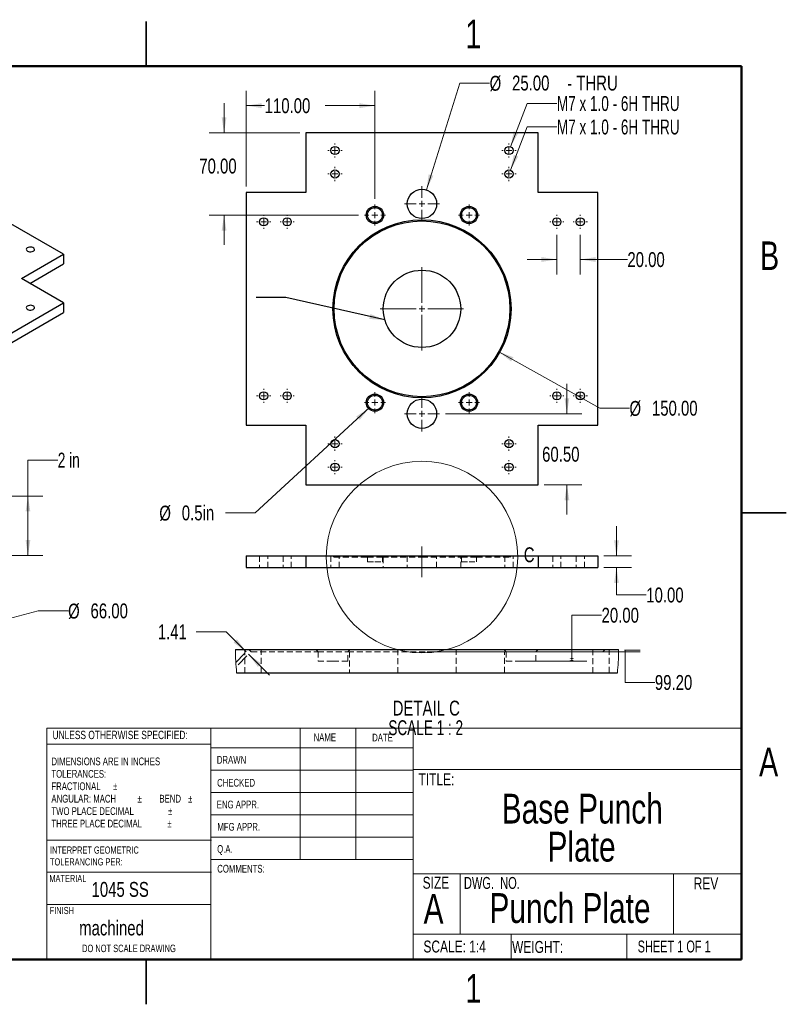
# Model space of a CAD drawing. Header units: millimetres. Extents: x 0 to 276, y 0 to 213.
# Tile 2 of 2: x 113 to 276, y 3 to 213. Entities that reach past the tile are written whole.
import ezdxf

# ---------------------------------------------------------------- set-up
doc = ezdxf.new("R2010")
doc.units = ezdxf.units.MM
doc.linetypes.add('HIDDEN', pattern=[1.905, 1.27, -0.635])
doc.styles.add('SLDTEXTSTYLE0', font='TXT', dxfattribs={"width": 0.75})
doc.styles.add('SLDTEXTSTYLE1', font='TXT', dxfattribs={"width": 0.6875})
doc.styles.add('SLDTEXTSTYLE2', font='TXT', dxfattribs={"width": 0.694444})
doc.styles.add('SLDTEXTSTYLE3', font='TXT', dxfattribs={"width": 0.680556})
doc.styles.add('SLDTEXTSTYLE5', font='TXT', dxfattribs={"width": 0.681818})
doc.dimstyles.new('SLDDIMSTYLE0', dxfattribs={"dimtxt": 3.175, "dimasz": 3.302, "dimexe": 0, "dimexo": 0.0625, "dimgap": 0.79375, "dimtad": 0, "dimtih": 1, "dimtoh": 1, "dimlfac": 4, "dimrnd": 1e-09, "dimzin": 12, "dimdsep": 46, "dimtxsty": 'SLDTEXTSTYLE0', "dimsah": 1, "dimcen": 0, "dimadec": 0, "dimazin": 3, "dimtfac": 1, "dimtofl": 0, "dimtmove": 0, "dimatfit": 3, "dimfxl": 0, "dimfrac": 2, "dimtolj": 1, "dimtzin": 12, "dimarcsym": 0})
doc.dimstyles.new('SLDDIMSTYLE1', dxfattribs={"dimtxt": 3.175, "dimasz": 3.302, "dimexe": 0, "dimexo": 0.0625, "dimgap": 0.79375, "dimtad": 0, "dimtih": 1, "dimtoh": 1, "dimlfac": 4, "dimrnd": 1e-09, "dimzin": 4, "dimdsep": 46, "dimtxsty": 'SLDTEXTSTYLE0', "dimsah": 1, "dimcen": 0.09, "dimadec": 0, "dimazin": 1, "dimtfac": 1, "dimtmove": 0, "dimatfit": 0, "dimfxl": 0, "dimfrac": 2, "dimtolj": 1, "dimtzin": 12, "dimarcsym": 0})
doc.dimstyles.new('SLDDIMSTYLE10', dxfattribs={"dimtxt": 3.175, "dimasz": 3.302, "dimexe": 0, "dimexo": 0.0625, "dimgap": 0.79375, "dimtad": 0, "dimtih": 1, "dimtoh": 1, "dimlfac": 2, "dimrnd": 1e-09, "dimzin": 12, "dimdsep": 46, "dimtxsty": 'SLDTEXTSTYLE0', "dimsah": 1, "dimcen": 0.09, "dimadec": 0, "dimazin": 3, "dimtfac": 1, "dimtmove": 0, "dimatfit": 0, "dimfxl": 0, "dimfrac": 2, "dimtolj": 1, "dimtzin": 12, "dimarcsym": 0})
doc.dimstyles.new('SLDDIMSTYLE11', dxfattribs={"dimtxt": 3.175, "dimasz": 3.302, "dimexe": 0, "dimexo": 0.0625, "dimgap": 0.79375, "dimtad": 0, "dimtih": 1, "dimtoh": 1, "dimlfac": 2, "dimrnd": 1e-09, "dimzin": 4, "dimdsep": 46, "dimtxsty": 'SLDTEXTSTYLE0', "dimsah": 1, "dimcen": 0.09, "dimadec": 0, "dimazin": 1, "dimtfac": 1, "dimtofl": 0, "dimtmove": 0, "dimatfit": 3, "dimfxl": 0, "dimfrac": 2, "dimtolj": 1, "dimtzin": 12, "dimarcsym": 0})
doc.dimstyles.new('SLDDIMSTYLE12', dxfattribs={"dimtxt": 3.175, "dimasz": 3.302, "dimexe": 0, "dimexo": 0.0625, "dimgap": 0.79375, "dimtad": 0, "dimtih": 1, "dimtoh": 1, "dimlfac": 2, "dimrnd": 1e-09, "dimzin": 12, "dimdsep": 46, "dimtxsty": 'SLDTEXTSTYLE0', "dimsah": 1, "dimcen": 0.09, "dimadec": 0, "dimazin": 3, "dimtfac": 1, "dimtofl": 0, "dimtmove": 0, "dimatfit": 3, "dimfxl": 0, "dimfrac": 2, "dimtolj": 1, "dimtzin": 12, "dimarcsym": 0})
doc.dimstyles.new('SLDDIMSTYLE2', dxfattribs={"dimtxt": 3.175, "dimasz": 3.302, "dimexe": 0, "dimexo": 0.0625, "dimgap": 0.79375, "dimtad": 0, "dimtih": 1, "dimtoh": 1, "dimlfac": 4, "dimrnd": 1e-09, "dimzin": 4, "dimdsep": 46, "dimtxsty": 'SLDTEXTSTYLE0', "dimsah": 1, "dimcen": 0, "dimadec": 0, "dimazin": 1, "dimtfac": 1, "dimtofl": 0, "dimtmove": 0, "dimatfit": 3, "dimfxl": 0, "dimfrac": 2, "dimtolj": 1, "dimtzin": 12, "dimarcsym": 0})
doc.dimstyles.new('SLDDIMSTYLE3', dxfattribs={"dimtxt": 3.175, "dimasz": 3.302, "dimexe": 0, "dimexo": 0.0625, "dimgap": 0.79375, "dimtad": 0, "dimtih": 1, "dimtoh": 1, "dimlfac": 4, "dimrnd": 1e-09, "dimzin": 12, "dimdsep": 46, "dimtxsty": 'SLDTEXTSTYLE0', "dimsah": 1, "dimcen": 0, "dimadec": 0, "dimazin": 3, "dimtfac": 1, "dimtofl": 0, "dimtmove": 0, "dimatfit": 3, "dimfxl": 0, "dimfrac": 2, "dimtolj": 1, "dimtzin": 12, "dimarcsym": 0})
doc.dimstyles.new('SLDDIMSTYLE4', dxfattribs={"dimtxt": 3.175, "dimasz": 3.302, "dimexe": 0, "dimexo": 0.0625, "dimgap": 0.79375, "dimtad": 0, "dimtih": 1, "dimtoh": 1, "dimlfac": 4, "dimrnd": 1e-09, "dimzin": 4, "dimdsep": 46, "dimtxsty": 'SLDTEXTSTYLE0', "dimsah": 1, "dimcen": 0, "dimadec": 0, "dimazin": 1, "dimtfac": 1, "dimtofl": 0, "dimtmove": 0, "dimatfit": 3, "dimfxl": 0, "dimfrac": 2, "dimtolj": 1, "dimtzin": 12, "dimarcsym": 0})
doc.dimstyles.new('SLDDIMSTYLE5', dxfattribs={"dimtxt": 3.175, "dimasz": 3.302, "dimexe": 0, "dimexo": 0.0625, "dimgap": 0.79375, "dimtad": 0, "dimtih": 1, "dimtoh": 1, "dimlfac": 4, "dimrnd": 1e-09, "dimzin": 12, "dimdsep": 46, "dimtxsty": 'SLDTEXTSTYLE0', "dimsah": 1, "dimcen": 0.09, "dimadec": 0, "dimazin": 3, "dimtfac": 1, "dimtmove": 0, "dimatfit": 0, "dimfxl": 0, "dimfrac": 2, "dimtolj": 1, "dimtzin": 12, "dimarcsym": 0})
doc.dimstyles.new('SLDDIMSTYLE7', dxfattribs={"dimtxt": 0.18, "dimasz": 3.302, "dimexe": 0, "dimexo": 0.0625, "dimgap": 0, "dimtad": 0, "dimtih": 1, "dimtoh": 1, "dimdec": 0, "dimrnd": 1e-09, "dimzin": 0, "dimdsep": 46, "dimtxsty": 'Standard', "dimsah": 1, "dimcen": 0.09, "dimadec": 0, "dimazin": 0, "dimtfac": 3.302, "dimtdec": 0, "dimtofl": 0, "dimtmove": 0, "dimatfit": 3, "dimfxl": 0, "dimfrac": 2, "dimtolj": 1, "dimtzin": 0, "dimarcsym": 0})
doc.dimstyles.new('SLDDIMSTYLE8', dxfattribs={"dimtxt": 3.175, "dimasz": 3.302, "dimexe": 0, "dimexo": 0.0625, "dimgap": 0.79375, "dimtad": 0, "dimtih": 1, "dimtoh": 1, "dimlfac": 4, "dimrnd": 1e-09, "dimzin": 12, "dimdsep": 46, "dimtxsty": 'SLDTEXTSTYLE0', "dimsah": 1, "dimcen": 0.09, "dimadec": 0, "dimazin": 3, "dimtfac": 1, "dimtofl": 0, "dimtmove": 0, "dimatfit": 3, "dimfxl": 0, "dimfrac": 2, "dimtolj": 1, "dimtzin": 12, "dimarcsym": 0})

# ---------------------------------------------------------------- blocks, each defined once
blk = doc.blocks.new('_D')
at = {"color": 7, "linetype": 'Continuous', "lineweight": 0}
for p, q in [((217.4, 186.03), (220.95, 195.24)), ((220.95, 195.24), (227.3, 195.24))]:
    blk.add_line(p, q, dxfattribs=at)
at = {"color": 7, "linetype": 'Continuous', "lineweight": 18}
blk.add_solid([(217.4, 186.03), (219.06, 188.93), (218.11, 189.29)], dxfattribs=at)
at = {"color": 7, "linetype": 'Continuous', "lineweight": 18, "insert": (227.3, 196.82), "char_height": 3.175, "attachment_point": 1, "style": 'SLDTEXTSTYLE3'}
blk.add_mtext('M7 x 1.0 - 6H THRU', dxfattribs=at)
blk = doc.blocks.new('_D_1')
at = {"color": 7, "linetype": 'Continuous', "lineweight": 0}
for p, q in [((227.29, 167.23), (227.29, 158.8)), ((232.29, 167.23), (232.29, 158.8)), ((227.29, 161.98), (220.94, 161.98)), ((232.29, 161.98), (242.34, 161.98))]:
    blk.add_line(p, q, dxfattribs=at)
at = {"color": 7, "linetype": 'Continuous', "lineweight": 18}
for points in [[(227.29, 161.98), (223.99, 162.49), (223.99, 161.47)], [(232.29, 161.98), (235.59, 161.47), (235.59, 162.49)]]:
    blk.add_solid(points, dxfattribs=at)
at = {"color": 7, "linetype": 'Continuous', "lineweight": 18, "insert": (242.34, 163.55), "char_height": 3.175, "attachment_point": 1, "style": 'SLDTEXTSTYLE0'}
blk.add_mtext('20.00', dxfattribs=at)
blk = doc.blocks.new('_D_2')
at = {"color": 7, "linetype": 'Continuous', "lineweight": 0}
for p, q in [((214.9, 142.31), (236.43, 130.26)), ((236.43, 130.26), (242.78, 130.26))]:
    blk.add_line(p, q, dxfattribs=at)
at = {"color": 7, "linetype": 'Continuous', "lineweight": 18}
blk.add_solid([(214.9, 142.31), (217.53, 140.25), (218.03, 141.14)], dxfattribs=at)
at = {"color": 7, "linetype": 'Continuous', "lineweight": 18, "char_height": 3.175, "attachment_point": 1, "style": 'SLDTEXTSTYLE0'}
for s, insert in [('%%c', (242.78, 131.81)), ('150.00', (247.57, 131.86))]:
    blk.add_mtext(s, dxfattribs=dict(at, insert=insert))
blk = doc.blocks.new('_D_3')
at = {"color": 7, "linetype": 'Continuous', "lineweight": 0}
for p, q in [((187.34, 130.39), (162.96, 107.94)), ((162.96, 107.94), (156.61, 107.94))]:
    blk.add_line(p, q, dxfattribs=at)
at = {"color": 7, "linetype": 'Continuous', "lineweight": 18}
blk.add_solid([(187.34, 130.39), (184.56, 128.52), (185.25, 127.77)], dxfattribs=at)
at = {"color": 7, "linetype": 'Continuous', "lineweight": 18, "char_height": 3.175, "attachment_point": 1, "style": 'SLDTEXTSTYLE0'}
for s, insert in [('%%c', (142.53, 109.49)), ('0.5in', (147.32, 109.54))]:
    blk.add_mtext(s, dxfattribs=dict(at, insert=insert))
blk = doc.blocks.new('_D_4')
at = {"color": 7, "linetype": 'Continuous', "lineweight": 0}
for p, q in [((199.47, 176.82), (206.61, 199.6)), ((206.61, 199.6), (212.96, 199.6))]:
    blk.add_line(p, q, dxfattribs=at)
at = {"color": 7, "linetype": 'Continuous', "lineweight": 18}
blk.add_solid([(199.47, 176.82), (200.94, 179.82), (199.97, 180.12)], dxfattribs=at)
at = {"color": 7, "linetype": 'Continuous', "lineweight": 18, "char_height": 3.175, "attachment_point": 1, "style": 'SLDTEXTSTYLE0'}
for s, insert in [('%%c', (212.96, 201.14)), ('25.00', (217.75, 201.19)), ('- THRU', (229.5, 201.19))]:
    blk.add_mtext(s, dxfattribs=dict(at, insert=insert))
blk = doc.blocks.new('_D_5')
at = {"color": 7, "linetype": 'Continuous', "lineweight": 0}
for p, q in [((217.4, 181.03), (220.95, 190.24)), ((220.95, 190.24), (227.3, 190.24))]:
    blk.add_line(p, q, dxfattribs=at)
at = {"color": 7, "linetype": 'Continuous', "lineweight": 18}
blk.add_solid([(217.4, 181.03), (219.06, 183.93), (218.11, 184.29)], dxfattribs=at)
at = {"color": 7, "linetype": 'Continuous', "lineweight": 18, "insert": (227.3, 191.82), "char_height": 3.175, "attachment_point": 1, "style": 'SLDTEXTSTYLE3'}
blk.add_mtext('M7 x 1.0 - 6H THRU', dxfattribs=at)
blk = doc.blocks.new('_D_6')
at = {"color": 7, "linetype": 'Continuous', "lineweight": 0}
for p, q in [((229.44, 129.09), (229.44, 135.44)), ((203.57, 129.09), (232.61, 129.09)), ((224.61, 113.96), (232.61, 113.96)), ((229.44, 113.96), (229.44, 107.61))]:
    blk.add_line(p, q, dxfattribs=at)
at = {"color": 7, "linetype": 'Continuous', "lineweight": 18}
for points in [[(229.44, 129.09), (229.95, 132.39), (228.93, 132.39)], [(229.44, 113.96), (228.93, 110.66), (229.95, 110.66)]]:
    blk.add_solid(points, dxfattribs=at)
at = {"color": 7, "linetype": 'Continuous', "lineweight": 18, "insert": (224.16, 122.05), "char_height": 3.175, "attachment_point": 1, "style": 'SLDTEXTSTYLE0'}
blk.add_mtext('60.50', dxfattribs=at)
blk = doc.blocks.new('_D_7')
at = {"color": 7, "linetype": 'Continuous', "lineweight": 0}
for p, q in [((156.33, 188.96), (156.33, 195.31)), ((172.47, 188.96), (153.16, 188.96)), ((185.01, 171.46), (153.16, 171.46)), ((156.33, 171.46), (156.33, 165.11))]:
    blk.add_line(p, q, dxfattribs=at)
at = {"color": 7, "linetype": 'Continuous', "lineweight": 18}
for points in [[(156.33, 188.96), (156.84, 192.26), (155.83, 192.26)], [(156.33, 171.46), (155.83, 168.16), (156.84, 168.16)]]:
    blk.add_solid(points, dxfattribs=at)
at = {"color": 7, "linetype": 'Continuous', "lineweight": 18, "insert": (151.05, 183.49), "char_height": 3.175, "attachment_point": 1, "style": 'SLDTEXTSTYLE0'}
blk.add_mtext('70.00', dxfattribs=at)
blk = doc.blocks.new('_D_8')
at = {"color": 7, "linetype": 'Continuous', "lineweight": 0}
for p, q in [((161.04, 177.53), (161.04, 197.96)), ((188.51, 174.95), (188.51, 197.96)), ((161.04, 194.78), (164.99, 194.78)), ((188.51, 194.78), (177.89, 194.78))]:
    blk.add_line(p, q, dxfattribs=at)
at = {"color": 7, "linetype": 'Continuous', "lineweight": 18}
for points in [[(161.04, 194.78), (164.34, 194.27), (164.34, 195.29)], [(188.51, 194.78), (185.2, 195.29), (185.2, 194.27)]]:
    blk.add_solid(points, dxfattribs=at)
at = {"color": 7, "linetype": 'Continuous', "lineweight": 18, "insert": (164.99, 196.36), "char_height": 3.175, "attachment_point": 1, "style": 'SLDTEXTSTYLE0'}
blk.add_mtext('110.00', dxfattribs=at)
blk = doc.blocks.new('SW_CENTERMARKSYMBOL_0')
at = {"color": 0, "linetype": 'Continuous', "lineweight": 18}
for p, q in [((0, 1.27), (0, 8.885)), ((-1.27, 0), (-8.885, 0)), ((0, 0), (-0.635, 0)), ((0, 0), (0, 0.635)), ((0, 0), (0, -0.635)), ((0, 0), (0.635, 0)), ((1.27, 0), (8.885, 0)), ((0, -1.27), (0, -8.885))]:
    blk.add_line(p, q, dxfattribs=at)
blk = doc.blocks.new('SW_CENTERMARKSYMBOL_1')
at = {"color": 0, "linetype": 'Continuous', "lineweight": 18}
for p, q in [((0, 1.27), (0, 3.76)), ((-1.27, 0), (-3.76, 0)), ((0, 0), (-0.635, 0)), ((0, 0), (0, 0.635)), ((0, 0), (0, -0.635)), ((0, 0), (0.635, 0)), ((1.27, 0), (3.76, 0)), ((0, -1.27), (0, -3.76))]:
    blk.add_line(p, q, dxfattribs=at)
blk = doc.blocks.new('SW_CENTERMARKSYMBOL_2')
at = {"color": 0, "linetype": 'Continuous', "lineweight": 18}
for p, q in [((0, 1.27), (0, 3.76)), ((-1.27, 0), (-3.76, 0)), ((0, 0), (-0.635, 0)), ((0, 0), (0, 0.635)), ((0, 0), (0, -0.635)), ((0, 0), (0.635, 0)), ((1.27, 0), (3.76, 0)), ((0, -1.27), (0, -3.76))]:
    blk.add_line(p, q, dxfattribs=at)
blk = doc.blocks.new('SW_CENTERMARKSYMBOL_3')
at = {"color": 0, "linetype": 'Continuous', "lineweight": 18}
for p, q in [((-1.27, 0), (-1.51, 0)), ((0, 0), (-0.63, 0)), ((0, 1.27), (0, 1.51)), ((0, 0), (0, 0.63)), ((0, 0), (0, -0.63)), ((0, 0), (0.63, 0)), ((1.27, 0), (1.51, 0)), ((0, -1.27), (0, -1.51))]:
    blk.add_line(p, q, dxfattribs=at)
blk = doc.blocks.new('SW_CENTERMARKSYMBOL_4')
at = {"color": 0, "linetype": 'Continuous', "lineweight": 18}
for p, q in [((-1.27, 0), (-1.51, 0)), ((0, 0), (-0.63, 0)), ((0, 1.27), (0, 1.51)), ((0, 0), (0, 0.63)), ((0, 0), (0, -0.63)), ((0, 0), (0.63, 0)), ((1.27, 0), (1.51, 0)), ((0, -1.27), (0, -1.51))]:
    blk.add_line(p, q, dxfattribs=at)
blk = doc.blocks.new('SW_CENTERMARKSYMBOL_5')
at = {"color": 0, "linetype": 'Continuous', "lineweight": 18}
for p, q in [((0, 1.27), (0, 2.2225)), ((-1.27, 0), (-2.2225, 0)), ((0, 0), (-0.635, 0)), ((0, 0), (0, 0.635)), ((0, 0), (0, -0.635)), ((0, 0), (0.635, 0)), ((1.27, 0), (2.2225, 0)), ((0, -1.27), (0, -2.2225))]:
    blk.add_line(p, q, dxfattribs=at)
blk = doc.blocks.new('SW_CENTERMARKSYMBOL_6')
at = {"color": 0, "linetype": 'Continuous', "lineweight": 18}
for p, q in [((0, 1.27), (0, 2.2225)), ((-1.27, 0), (-2.2225, 0)), ((0, 0), (-0.635, 0)), ((0, 0), (0, 0.635)), ((0, 0), (0, -0.635)), ((0, 0), (0.635, 0)), ((1.27, 0), (2.2225, 0)), ((0, -1.27), (0, -2.2225))]:
    blk.add_line(p, q, dxfattribs=at)
blk = doc.blocks.new('SW_CENTERMARKSYMBOL_7')
at = {"color": 0, "linetype": 'Continuous', "lineweight": 18}
for p, q in [((0, 1.27), (0, 2.2225)), ((-1.27, 0), (-2.2225, 0)), ((0, 0), (-0.635, 0)), ((0, 0), (0, 0.635)), ((0, 0), (0, -0.635)), ((0, 0), (0.635, 0)), ((1.27, 0), (2.2225, 0)), ((0, -1.27), (0, -2.2225))]:
    blk.add_line(p, q, dxfattribs=at)
blk = doc.blocks.new('SW_CENTERMARKSYMBOL_8')
at = {"color": 0, "linetype": 'Continuous', "lineweight": 18}
for p, q in [((0, 1.27), (0, 2.2225)), ((-1.27, 0), (-2.2225, 0)), ((0, 0), (-0.635, 0)), ((0, 0), (0, 0.635)), ((0, 0), (0, -0.635)), ((0, 0), (0.635, 0)), ((1.27, 0), (2.2225, 0)), ((0, -1.27), (0, -2.2225))]:
    blk.add_line(p, q, dxfattribs=at)
blk = doc.blocks.new('SW_CENTERMARKSYMBOL_9')
at = {"color": 0, "linetype": 'Continuous', "lineweight": 18}
for p, q in [((-1.27, 0), (-1.51, 0)), ((0, 0), (-0.64, 0)), ((0, 1.27), (0, 1.51)), ((0, 0), (0, 0.63)), ((0, 0), (0, -0.64)), ((0, 0), (0.63, 0)), ((1.27, 0), (1.51, 0)), ((0, -1.27), (0, -1.51))]:
    blk.add_line(p, q, dxfattribs=at)
blk = doc.blocks.new('SW_CENTERMARKSYMBOL_10')
at = {"color": 0, "linetype": 'Continuous', "lineweight": 18}
for p, q in [((-1.27, 0), (-1.51, 0)), ((0, 0), (-0.63, 0)), ((0, 1.27), (0, 1.51)), ((0, 0), (0, 0.63)), ((0, 0), (0, -0.63)), ((0, 0), (0.63, 0)), ((1.27, 0), (1.51, 0)), ((0, -1.27), (0, -1.51))]:
    blk.add_line(p, q, dxfattribs=at)
blk = doc.blocks.new('SW_CENTERMARKSYMBOL_11')
at = {"color": 0, "linetype": 'Continuous', "lineweight": 18}
for p, q in [((-1.27, 0), (-1.51, 0)), ((0, 0), (-0.63, 0)), ((0, 1.27), (0, 1.51)), ((0, 0), (0, 0.63)), ((0, 0), (0, -0.63)), ((0, 0), (0.63, 0)), ((1.27, 0), (1.51, 0)), ((0, -1.27), (0, -1.51))]:
    blk.add_line(p, q, dxfattribs=at)
blk = doc.blocks.new('SW_CENTERMARKSYMBOL_12')
at = {"color": 0, "linetype": 'Continuous', "lineweight": 18}
for p, q in [((-1.27, 0), (-1.51, 0)), ((0, 0), (-0.63, 0)), ((0, 1.27), (0, 1.51)), ((0, 0), (0, 0.63)), ((0, 0), (0, -0.63)), ((0, 0), (0.63, 0)), ((1.27, 0), (1.51, 0)), ((0, -1.27), (0, -1.51))]:
    blk.add_line(p, q, dxfattribs=at)
blk = doc.blocks.new('SW_CENTERMARKSYMBOL_13')
at = {"color": 0, "linetype": 'Continuous', "lineweight": 18}
for p, q in [((-1.27, 0), (-1.51, 0)), ((0, 0), (-0.63, 0)), ((0, 1.27), (0, 1.51)), ((0, 0), (0, 0.63)), ((0, 0), (0, -0.63)), ((0, 0), (0.63, 0)), ((1.27, 0), (1.51, 0)), ((0, -1.27), (0, -1.51))]:
    blk.add_line(p, q, dxfattribs=at)
blk = doc.blocks.new('SW_CENTERMARKSYMBOL_14')
at = {"color": 0, "linetype": 'Continuous', "lineweight": 18}
for p, q in [((-1.27, 0), (-1.51, 0)), ((0, 0), (-0.64, 0)), ((0, 1.27), (0, 1.51)), ((0, 0), (0, 0.63)), ((0, 0), (0, -0.64)), ((0, 0), (0.63, 0)), ((1.27, 0), (1.51, 0)), ((0, -1.27), (0, -1.51))]:
    blk.add_line(p, q, dxfattribs=at)
blk = doc.blocks.new('SW_CENTERMARKSYMBOL_15')
at = {"color": 0, "linetype": 'Continuous', "lineweight": 18}
for p, q in [((-1.27, 0), (-1.51, 0)), ((0, 0), (-0.64, 0)), ((0, 1.27), (0, 1.51)), ((0, 0), (0, 0.63)), ((0, 0), (0, -0.64)), ((0, 0), (0.63, 0)), ((1.27, 0), (1.51, 0)), ((0, -1.27), (0, -1.51))]:
    blk.add_line(p, q, dxfattribs=at)
blk = doc.blocks.new('SW_CENTERMARKSYMBOL_16')
at = {"color": 0, "linetype": 'Continuous', "lineweight": 18}
for p, q in [((-1.27, 0), (-1.51, 0)), ((0, 0), (-0.64, 0)), ((0, 1.27), (0, 1.51)), ((0, 0), (0, 0.63)), ((0, 0), (0, -0.64)), ((0, 0), (0.63, 0)), ((1.27, 0), (1.51, 0)), ((0, -1.27), (0, -1.51))]:
    blk.add_line(p, q, dxfattribs=at)
blk = doc.blocks.new('SW_CENTERMARKSYMBOL_17')
at = {"color": 0, "linetype": 'Continuous', "lineweight": 18}
for p, q in [((-1.27, 0), (-1.51, 0)), ((0, 0), (-0.64, 0)), ((0, 1.27), (0, 1.51)), ((0, 0), (0, 0.63)), ((0, 0), (0, -0.64)), ((0, 0), (0.63, 0)), ((1.27, 0), (1.51, 0)), ((0, -1.27), (0, -1.51))]:
    blk.add_line(p, q, dxfattribs=at)
blk = doc.blocks.new('SW_CENTERMARKSYMBOL_18')
at = {"color": 0, "linetype": 'Continuous', "lineweight": 18}
for p, q in [((-1.27, 0), (-1.51, 0)), ((0, 0), (-0.64, 0)), ((0, 1.27), (0, 1.51)), ((0, 0), (0, 0.63)), ((0, 0), (0, -0.64)), ((0, 0), (0.63, 0)), ((1.27, 0), (1.51, 0)), ((0, -1.27), (0, -1.51))]:
    blk.add_line(p, q, dxfattribs=at)
blk = doc.blocks.new('SW_CENTERMARKSYMBOL_19')
at = {"color": 0, "linetype": 'Continuous', "lineweight": 18}
for p, q in [((-1.27, 0), (-1.51, 0)), ((0, 0), (-0.63, 0)), ((0, 1.27), (0, 1.51)), ((0, 0), (0, 0.63)), ((0, 0), (0, -0.63)), ((0, 0), (0.63, 0)), ((1.27, 0), (1.51, 0)), ((0, -1.27), (0, -1.51))]:
    blk.add_line(p, q, dxfattribs=at)
blk = doc.blocks.new('SW_CENTERMARKSYMBOL_20')
at = {"color": 0, "linetype": 'Continuous', "lineweight": 18}
for p, q in [((-1.27, 0), (-1.51, 0)), ((0, 0), (-0.63, 0)), ((0, 1.27), (0, 1.51)), ((0, 0), (0, 0.63)), ((0, 0), (0, -0.63)), ((0, 0), (0.63, 0)), ((1.27, 0), (1.51, 0)), ((0, -1.27), (0, -1.51))]:
    blk.add_line(p, q, dxfattribs=at)
blk = doc.blocks.new('SW_CENTERMARKSYMBOL_21')
at = {"color": 0, "linetype": 'Continuous', "lineweight": 18}
for p, q in [((-1.27, 0), (-1.51, 0)), ((0, 0), (-0.63, 0)), ((0, 1.27), (0, 1.51)), ((0, 0), (0, 0.63)), ((0, 0), (0, -0.63)), ((0, 0), (0.63, 0)), ((1.27, 0), (1.51, 0)), ((0, -1.27), (0, -1.51))]:
    blk.add_line(p, q, dxfattribs=at)
blk = doc.blocks.new('SW_CENTERMARKSYMBOL_22')
at = {"color": 0, "linetype": 'Continuous', "lineweight": 18}
for p, q in [((-1.27, 0), (-1.51, 0)), ((0, 0), (-0.64, 0)), ((0, 1.27), (0, 1.51)), ((0, 0), (0, 0.63)), ((0, 0), (0, -0.64)), ((0, 0), (0.63, 0)), ((1.27, 0), (1.51, 0)), ((0, -1.27), (0, -1.51))]:
    blk.add_line(p, q, dxfattribs=at)
blk = doc.blocks.new('_D_9')
at = {"color": 7, "linetype": 'Continuous', "lineweight": 0}
for p, q in [((120.87, 119.22), (114.52, 119.22)), ((114.52, 119.22), (114.52, 111.55)), ((93.09, 111.55), (117.7, 111.55)), ((114.52, 111.55), (114.52, 98.85)), ((105.79, 98.85), (117.7, 98.85))]:
    blk.add_line(p, q, dxfattribs=at)
at = {"color": 7, "linetype": 'Continuous', "lineweight": 18}
for points in [[(114.52, 111.55), (114.01, 108.25), (115.03, 108.25)], [(114.52, 98.85), (115.03, 102.15), (114.01, 102.15)]]:
    blk.add_solid(points, dxfattribs=at)
at = {"color": 7, "linetype": 'Continuous', "lineweight": 18, "insert": (120.87, 120.8), "char_height": 3.175, "attachment_point": 1, "style": 'SLDTEXTSTYLE1'}
blk.add_mtext('2 in', dxfattribs=at)
blk = doc.blocks.new('_D_13')
at = {"color": 7, "linetype": 'Continuous', "lineweight": 0}
for p, q in [((75, 76.14), (116.72, 87.05)), ((116.72, 87.05), (123.07, 87.05))]:
    blk.add_line(p, q, dxfattribs=at)
at = {"color": 7, "linetype": 'Continuous', "lineweight": 18}
blk.add_solid([(75, 76.14), (78.33, 76.48), (78.07, 77.47)], dxfattribs=at)
at = {"color": 7, "linetype": 'Continuous', "lineweight": 18, "char_height": 3.175, "attachment_point": 1, "style": 'SLDTEXTSTYLE0'}
for s, insert in [('%%c', (123.07, 88.6)), ('66.00', (127.86, 88.65))]:
    blk.add_mtext(s, dxfattribs=dict(at, insert=insert))
blk = doc.blocks.new('_D_15')
at = {"color": 7, "linetype": 'Continuous', "lineweight": 0}
for p, q in [((240.01, 98.78), (240.01, 105.13)), ((237.31, 98.78), (243.18, 98.78)), ((237.31, 96.28), (243.18, 96.28)), ((240.01, 90.46), (240.01, 96.28)), ((246.36, 90.46), (240.01, 90.46))]:
    blk.add_line(p, q, dxfattribs=at)
at = {"color": 7, "linetype": 'Continuous', "lineweight": 18}
for points in [[(240.01, 98.78), (240.52, 102.08), (239.5, 102.08)], [(240.01, 96.28), (239.5, 92.98), (240.52, 92.98)]]:
    blk.add_solid(points, dxfattribs=at)
at = {"color": 7, "linetype": 'Continuous', "lineweight": 18, "insert": (246.36, 92.03), "char_height": 3.175, "attachment_point": 1, "style": 'SLDTEXTSTYLE0'}
blk.add_mtext('10.00', dxfattribs=at)
blk = doc.blocks.new('_D_16')
at = {"color": 7, "linetype": 'Continuous', "lineweight": 0}
for p, q in [((156.76, 82.61), (150.41, 82.61)), ((161.06, 78.31), (156.76, 82.61)), ((160.71, 77.96), (158.82, 76.07)), ((161.56, 77.81), (166.05, 73.32)), ((161.21, 77.46), (159.32, 75.57))]:
    blk.add_line(p, q, dxfattribs=at)
at = {"color": 7, "linetype": 'Continuous', "lineweight": 18}
for points in [[(161.06, 78.31), (159.09, 81.01), (158.37, 80.29)], [(161.56, 77.81), (163.54, 75.12), (164.26, 75.84)]]:
    blk.add_solid(points, dxfattribs=at)
at = {"color": 7, "linetype": 'Continuous', "lineweight": 18, "insert": (142.2, 84.18), "char_height": 3.175, "attachment_point": 1, "style": 'SLDTEXTSTYLE0'}
blk.add_mtext('1.41', dxfattribs=at)
blk = doc.blocks.new('_D_17')
at = {"color": 7, "linetype": 'Continuous', "lineweight": 0}
for p, q in [((200.88, 78.36), (245.03, 78.36)), ((241.72, 78.69), (245.03, 78.69)), ((241.85, 78.69), (241.85, 78.36)), ((241.85, 78.36), (241.85, 71.81)), ((241.85, 71.81), (248.2, 71.81))]:
    blk.add_line(p, q, dxfattribs=at)
at = {"color": 7, "linetype": 'Continuous', "lineweight": 18}
for points in [[(241.85, 78.69), (241.35, 78.67), (242.36, 78.67)], [(241.85, 78.36), (242.36, 78.38), (241.35, 78.38)]]:
    blk.add_solid(points, dxfattribs=at)
at = {"color": 7, "linetype": 'Continuous', "lineweight": 18, "insert": (248.2, 73.38), "char_height": 3.175, "attachment_point": 1, "style": 'SLDTEXTSTYLE0'}
blk.add_mtext('99.20', dxfattribs=at)
blk = doc.blocks.new('_D_18')
at = {"color": 7, "linetype": 'Continuous', "lineweight": 0}
for p, q in [((230.48, 77.05), (230.48, 86.14)), ((230.48, 86.14), (236.83, 86.14)), ((220.94, 76.36), (233.66, 76.36)), ((230.48, 76.36), (230.48, 77.05))]:
    blk.add_line(p, q, dxfattribs=at)
at = {"color": 7, "linetype": 'Continuous', "lineweight": 18}
for points in [[(230.48, 77.05), (229.98, 76.82), (230.99, 76.82)], [(230.48, 76.36), (230.99, 76.59), (229.98, 76.59)]]:
    blk.add_solid(points, dxfattribs=at)
at = {"color": 7, "linetype": 'Continuous', "lineweight": 18, "insert": (236.83, 87.72), "char_height": 3.175, "attachment_point": 1, "style": 'SLDTEXTSTYLE0'}
blk.add_mtext('20.00', dxfattribs=at)

msp = doc.modelspace()

# ---------------------------------------------------------------- linework, layer by layer
at = {"color": 7, "linetype": 'Continuous', "lineweight": 25}
for p, q in [((139.7, 212.725), (139.7, 203.2)), ((139.7, 203.2), (139.7, 212.725)), ((173.7372, 188.9604), (173.7372, 176.2604)), ((223.3372, 188.9604), (173.7372, 188.9604)), ((223.3372, 176.2604), (223.3372, 188.9604)), ((122.111, 163.0975), (87.0385, 183.3444)), ((161.0372, 176.2604), (161.0372, 126.6604)), ((173.7372, 176.2604), (161.0372, 176.2604)), ((236.0372, 176.2604), (223.3372, 176.2604)), ((236.0372, 126.6604), (236.0372, 176.2604)), ((113.1308, 157.9133), (122.111, 163.0975)), ((122.111, 163.0975), (122.111, 161.0562)), ((114.8988, 156.8926), (122.111, 161.0562)), ((122.111, 152.7291), (113.1308, 157.9133)), ((87.0385, 132.4822), (122.111, 152.7291)), ((122.111, 152.7291), (122.111, 150.6878)), ((87.0385, 130.4408), (122.111, 150.6878)), ((161.0372, 126.6604), (173.7372, 126.6604)), ((173.7372, 126.6604), (173.7372, 113.9604)), ((223.3372, 126.6604), (236.0372, 126.6604)), ((223.3372, 113.9604), (223.3372, 126.6604)), ((173.7372, 113.9604), (223.3372, 113.9604)), ((276.225, 107.95), (266.7, 107.95)), ((266.7, 107.95), (276.225, 107.95)), ((161.0372, 98.7796), (161.0372, 96.2796)), ((161.0372, 98.7796), (173.7372, 98.7796)), ((173.7372, 98.7796), (173.7372, 96.2796)), ((173.7372, 98.7796), (223.3372, 98.7796)), ((223.3372, 98.7796), (223.3372, 96.2796)), ((223.3372, 98.7796), (236.0372, 98.7796)), ((236.0372, 98.7796), (236.0372, 96.2796)), ((161.0372, 96.2796), (173.7372, 96.2796)), ((173.7372, 96.2796), (223.3372, 96.2796)), ((223.3372, 96.2796), (236.0372, 96.2796)), ((158.7694, 78.858), (240.4479, 78.858)), ((159.015, 73.858), (240.2023, 73.858)), ((139.7, 3.175), (139.7, 12.7)), ((139.7, 12.7), (139.7, 3.175))]:
    msp.add_line(p, q, dxfattribs=at)
at = {"color": 7, "linetype": 'Continuous', "lineweight": 50}
for p, q in [((12.7, 203.2), (266.7, 203.2)), ((266.7, 203.2), (266.7, 12.7)), ((266.7, 12.7), (12.7, 12.7))]:
    msp.add_line(p, q, dxfattribs=at)
at = {"color": 7, "linetype": 'Continuous', "lineweight": 18}
for p, q in [((198.5372, 100.7796), (198.5372, 94.2796)), ((198.5372, 100.7796), (198.5372, 94.2796)), ((118.5737, 12.7), (118.5737, 62.0323)), ((118.5737, 62.0323), (266.7, 62.0323)), ((153.5481, 62.0323), (153.5481, 12.7)), ((172.5601, 62.0323), (172.5601, 34.0194)), ((184.4607, 62.0323), (184.4607, 34.0194)), ((196.6285, 62.0323), (196.6285, 12.7)), ((153.5481, 58.6742), (118.5737, 58.6742)), ((153.5481, 57.8319), (196.6285, 57.8319)), ((153.5481, 53.0694), (196.6285, 53.0694)), ((196.6285, 53.2688), (266.7, 53.2688)), ((153.5481, 48.3069), (196.6285, 48.3069)), ((196.6285, 43.5444), (153.5481, 43.5444)), ((118.5737, 38.1946), (153.6626, 38.1946)), ((196.6285, 38.7819), (153.5481, 38.7819)), ((196.6285, 34.0194), (153.6626, 34.0194)), ((118.5737, 31.3366), (153.6626, 31.3366)), ((196.6285, 30.9845), (266.7, 30.9845)), ((206.6753, 30.9845), (206.6753, 18.1073)), ((252.1728, 30.9845), (252.1728, 18.1073)), ((118.5737, 24.4786), (153.5481, 24.4786)), ((196.6285, 18.1073), (266.7, 18.1073)), ((217.5362, 18.1073), (217.5362, 12.7)), ((242.2227, 18.1073), (242.2227, 12.7))]:
    msp.add_line(p, q, dxfattribs=at)
at = {"color": 7, "linetype": 'HIDDEN', "lineweight": 18}
for p, q in [((163.9122, 98.7796), (163.9122, 96.2796)), ((165.6622, 96.2796), (165.6622, 98.7796)), ((168.9122, 98.7796), (168.9122, 96.2796)), ((170.6622, 96.2796), (170.6622, 98.7796)), ((179.1122, 98.7796), (179.1122, 96.2796)), ((179.5372, 98.7796), (179.7872, 98.5296)), ((180.8622, 96.2796), (180.8622, 98.7796)), ((186.6677, 98.7796), (186.9177, 98.5296)), ((190.0927, 98.5296), (190.3427, 98.7796)), ((195.4122, 98.7796), (195.4122, 96.2796)), ((201.6622, 96.2796), (201.6622, 98.7796)), ((206.7317, 98.7796), (206.9817, 98.5296)), ((210.1567, 98.5296), (210.4067, 98.7796)), ((216.2122, 98.7796), (216.2122, 96.2796)), ((217.2872, 98.5296), (217.5372, 98.7796)), ((217.9622, 96.2796), (217.9622, 98.7796)), ((226.4122, 98.7796), (226.4122, 96.2796)), ((228.1622, 96.2796), (228.1622, 98.7796)), ((231.4122, 98.7796), (231.4122, 96.2796)), ((233.1622, 96.2796), (233.1622, 98.7796)), ((179.7872, 98.5296), (186.9177, 98.5296)), ((186.9177, 98.5296), (190.0927, 98.5296)), ((186.9177, 98.5296), (186.9177, 97.5296)), ((186.9177, 97.5296), (188.5052, 97.5296)), ((188.5052, 97.5296), (190.0927, 97.5296)), ((190.0927, 98.5296), (198.5372, 98.5296)), ((190.0927, 97.5296), (190.0927, 98.5296)), ((190.2872, 98.5296), (190.2872, 96.2796)), ((198.5372, 98.5296), (206.9817, 98.5296)), ((206.7872, 96.2796), (206.7872, 98.5296)), ((206.9817, 98.5296), (210.1567, 98.5296)), ((206.9817, 98.5296), (206.9817, 97.5296)), ((206.9817, 97.5296), (208.5692, 97.5296)), ((208.5692, 97.5296), (210.1567, 97.5296)), ((210.1567, 98.5296), (217.2872, 98.5296)), ((210.1567, 97.5296), (210.1567, 98.5296)), ((160.7586, 78.858), (160.7586, 73.858)), ((161.6086, 78.858), (162.1086, 78.358)), ((162.1086, 78.358), (176.3697, 78.358)), ((164.2586, 73.858), (164.2586, 78.858)), ((175.8697, 78.858), (176.3697, 78.358)), ((176.3697, 78.358), (182.7197, 78.358)), ((176.3697, 78.358), (176.3697, 76.358)), ((182.7197, 78.358), (183.2197, 78.858)), ((182.7197, 78.358), (199.6086, 78.358)), ((182.7197, 76.358), (182.7197, 78.358)), ((183.1086, 78.358), (183.1086, 73.858)), ((193.3586, 78.858), (193.3586, 73.858)), ((199.6086, 78.358), (216.4976, 78.358)), ((205.8586, 73.858), (205.8586, 78.858)), ((215.9976, 78.858), (216.4976, 78.358)), ((216.1086, 73.858), (216.1086, 78.358)), ((216.4976, 78.358), (222.8476, 78.358)), ((216.4976, 78.358), (216.4976, 76.358)), ((222.8476, 78.358), (223.3476, 78.858)), ((222.8476, 78.358), (237.1086, 78.358)), ((222.8476, 76.358), (222.8476, 78.358)), ((234.9586, 78.858), (234.9586, 73.858)), ((237.1086, 78.358), (237.6086, 78.858)), ((238.4586, 73.858), (238.4586, 78.858)), ((176.3697, 76.358), (179.5447, 76.358)), ((179.5447, 76.358), (182.7197, 76.358)), ((216.4976, 76.358), (219.6726, 76.358)), ((219.6726, 76.358), (222.8476, 76.358))]:
    msp.add_line(p, q, dxfattribs=at)
at = {"color": 7, "linetype": 'Continuous', "lineweight": 25, "flags": 128}
for points in [[(114.4212, 163.7608), (114.6311, 163.6714), (114.8773, 163.6217), (115.1379, 163.6161), (115.3899, 163.655), (115.6107, 163.7351), (115.7808, 163.8493), (115.8851, 163.9873), (115.9143, 164.1369), (115.8658, 164.2848), (115.744, 164.418), (115.5595, 164.5244), (115.3289, 164.5948), (115.0727, 164.6228), (114.8135, 164.6059), (114.5744, 164.5457), (114.3767, 164.4475), (114.238, 164.32), (114.1704, 164.1746), (114.1802, 164.0241), (114.2663, 163.882), (114.4212, 163.7608)], [(114.4212, 151.3514), (114.6311, 151.262), (114.8773, 151.2123), (115.1379, 151.2067), (115.3899, 151.2456), (115.6107, 151.3257), (115.7808, 151.4399), (115.8851, 151.5779), (115.9143, 151.7275), (115.8658, 151.8754), (115.744, 152.0086), (115.5595, 152.115), (115.3289, 152.1854), (115.0727, 152.2134), (114.8135, 152.1965), (114.5744, 152.1363), (114.3767, 152.0381), (114.238, 151.9106), (114.1704, 151.7652), (114.1802, 151.6147), (114.2663, 151.4726), (114.4212, 151.3514)]]:
    msp.add_lwpolyline(points, dxfattribs=at)
at = {"color": 7, "linetype": 'Continuous', "lineweight": 25}
for centre, radius in [((179.9872, 185.2104), 0.875), ((217.0872, 185.2104), 0.875), ((179.9872, 180.2104), 0.875), ((217.0872, 180.2104), 0.875), ((198.5372, 173.8354), 3.125), ((188.5052, 171.4604), 1.8375), ((188.5052, 171.4604), 1.5875), ((208.5692, 171.4604), 1.8375), ((208.5692, 171.4604), 1.5875), ((164.7872, 170.0104), 0.875), ((169.7872, 170.0104), 0.875), ((198.5372, 151.4604), 19), ((198.5372, 151.4604), 18.75), ((227.2872, 170.0104), 0.875), ((232.2872, 170.0104), 0.875), ((198.5372, 151.4604), 8.25), ((164.7872, 132.9104), 0.875), ((169.7872, 132.9104), 0.875), ((188.5052, 131.4604), 1.8375), ((188.5052, 131.4604), 1.5875), ((208.5692, 131.4604), 1.8375), ((208.5692, 131.4604), 1.5875), ((227.2872, 132.9104), 0.875), ((232.2872, 132.9104), 0.875), ((198.5372, 129.0854), 3.125), ((179.9872, 122.7104), 0.875), ((217.0872, 122.7104), 0.875), ((179.9872, 117.7104), 0.875), ((217.0872, 117.7104), 0.875)]:
    msp.add_circle(centre, radius, dxfattribs=at)
at = {"color": 7, "linetype": 'Continuous', "lineweight": 18}
msp.add_circle((198.5372, 98.5296), 20.4212, dxfattribs=at)
for centre, radius, start, end in [((199.6086, 78.358), 40.8422, 179.298549, 186.325689), ((199.6088, 78.358), 40.8421, 353.67433, 0.000044), ((199.5104, 78.3576), 40.9406, 0.000589, 0.70035)]:
    msp.add_arc(centre, radius, start, end, dxfattribs=at)

# ---------------------------------------------------------------- block references
at = {"color": 7, "linetype": 'Continuous', "lineweight": 0}
for name, p in [('SW_CENTERMARKSYMBOL_10', (179.9872, 185.2104)), ('SW_CENTERMARKSYMBOL_19', (217.0872, 185.2104)), ('SW_CENTERMARKSYMBOL_21', (179.9872, 180.2104)), ('SW_CENTERMARKSYMBOL_20', (217.0872, 180.2104)), ('SW_CENTERMARKSYMBOL_1', (198.5372, 173.8354)), ('SW_CENTERMARKSYMBOL_8', (188.5052, 171.4604)), ('SW_CENTERMARKSYMBOL_7', (208.5692, 171.4604)), ('SW_CENTERMARKSYMBOL_9', (164.7872, 170.0104)), ('SW_CENTERMARKSYMBOL_22', (169.7872, 170.0104)), ('SW_CENTERMARKSYMBOL_18', (227.2872, 170.0104)), ('SW_CENTERMARKSYMBOL_17', (232.2872, 170.0104)), ('SW_CENTERMARKSYMBOL_0', (198.5372, 151.4604)), ('SW_CENTERMARKSYMBOL_11', (164.7872, 132.9104)), ('SW_CENTERMARKSYMBOL_12', (169.7872, 132.9104)), ('SW_CENTERMARKSYMBOL_3', (227.2872, 132.9104)), ('SW_CENTERMARKSYMBOL_4', (232.2872, 132.9104)), ('SW_CENTERMARKSYMBOL_5', (188.5052, 131.4604)), ('SW_CENTERMARKSYMBOL_2', (198.5372, 129.0854)), ('SW_CENTERMARKSYMBOL_6', (208.5692, 131.4604)), ('SW_CENTERMARKSYMBOL_14', (179.9872, 122.7104)), ('SW_CENTERMARKSYMBOL_15', (217.0872, 122.7104)), ('SW_CENTERMARKSYMBOL_13', (179.9872, 117.7104)), ('SW_CENTERMARKSYMBOL_16', (217.0872, 117.7104))]:
    msp.add_blockref(name, p, dxfattribs=at)

# ---------------------------------------------------------------- texts
for s, insert, char_height, attachment_point, style in [('1', (209.4886, 213.1106), 6.096, 2, 'SLDTEXTSTYLE0'), ('B', (272.6534, 165.8356), 6.096, 2, 'SLDTEXTSTYLE0'), ('DETAIL C', (199.451, 67.9133), 3.175, 2, 'SLDTEXTSTYLE0'), ('SCALE 1 : 2', (199.3297, 63.7383), 3.175, 2, 'SLDTEXTSTYLE5'), ('UNLESS OTHERWISE SPECIFIED:', (119.758, 61.499), 1.778, 1, 'SLDTEXTSTYLE0'), ('NAME', (175.4238, 60.923), 1.651, 1, 'SLDTEXTSTYLE0'), ('DATE', (187.9149, 60.8789), 1.651, 1, 'SLDTEXTSTYLE0'), ('A', (272.4566, 57.8856), 6.096, 2, 'SLDTEXTSTYLE0'), ('DIMENSIONS ARE IN INCHES', (119.5173, 55.7945), 1.651, 1, 'SLDTEXTSTYLE0'), ('DRAWN', (154.7966, 56.1227), 1.651, 1, 'SLDTEXTSTYLE0'), ('TOLERANCES:', (119.5173, 53.1435), 1.651, 1, 'SLDTEXTSTYLE0'), ('FRACTIONAL', (119.5173, 50.4925), 1.651, 1, 'SLDTEXTSTYLE0'), ('%%p', (132.664, 50.4925), 1.651, 1, 'SLDTEXTSTYLE0'), ('CHECKED', (154.8507, 51.2368), 1.651, 1, 'SLDTEXTSTYLE0'), ('TITLE:', (197.7934, 52.393), 2.54, 1, 'SLDTEXTSTYLE0'), ('Base Punch', (232.7179, 48.0717), 6.35, 2, 'SLDTEXTSTYLE0'), ('ANGULAR: MACH', (119.5173, 47.8415), 1.651, 1, 'SLDTEXTSTYLE0'), ('%%p', (137.891, 47.8415), 1.651, 1, 'SLDTEXTSTYLE0'), ('BEND', (142.5592, 47.8415), 1.651, 1, 'SLDTEXTSTYLE0'), ('%%p', (148.6725, 47.8415), 1.651, 1, 'SLDTEXTSTYLE0'), ('ENG APPR.', (154.7772, 46.6008), 1.651, 1, 'SLDTEXTSTYLE0'), ('TWO PLACE DECIMAL', (119.5173, 45.1905), 1.651, 1, 'SLDTEXTSTYLE0'), ('%%p', (144.395, 45.1905), 1.651, 1, 'SLDTEXTSTYLE0'), ('THREE PLACE DECIMAL', (119.5173, 42.5395), 1.651, 1, 'SLDTEXTSTYLE0'), ('%%p', (144.252, 42.5395), 1.651, 1, 'SLDTEXTSTYLE0'), ('MFG APPR.', (154.9029, 41.8455), 1.651, 1, 'SLDTEXTSTYLE0'), ('Plate', (232.5674, 39.9578), 6.35, 2, 'SLDTEXTSTYLE0'), ('INTERPRET GEOMETRIC', (119.2089, 36.8281), 1.524, 1, 'SLDTEXTSTYLE0'), ('Q.A.', (154.8616, 37.123), 1.651, 1, 'SLDTEXTSTYLE0'), ('TOLERANCING PER:', (119.2089, 34.3041), 1.524, 1, 'SLDTEXTSTYLE0'), ('COMMENTS:', (154.8838, 32.9087), 1.651, 1, 'SLDTEXTSTYLE0'), ('MATERIAL', (119.0802, 30.753), 1.524, 1, 'SLDTEXTSTYLE0'), ('SIZE', (198.6796, 30.358), 2.54, 1, 'SLDTEXTSTYLE0'), ('DWG.  NO.', (207.4807, 30.3225), 2.54, 1, 'SLDTEXTSTYLE2'), ('REV', (256.4849, 30.2233), 2.54, 1, 'SLDTEXTSTYLE0'), ('1045 SS', (128.0805, 29.2644), 3.175, 1, 'SLDTEXTSTYLE0'), ('Punch Plate', (230.1032, 26.8729), 6.35, 2, 'SLDTEXTSTYLE0'), ('A', (198.88, 26.7244), 6.35, 1, 'SLDTEXTSTYLE0'), ('FINISH', (119.1497, 23.9382), 1.524, 1, 'SLDTEXTSTYLE0'), ('machined', (125.4313, 21.0379), 3.175, 1, 'SLDTEXTSTYLE0'), ('SCALE: 1:4', (198.8486, 16.7647), 2.54, 1, 'SLDTEXTSTYLE0'), ('SHEET 1 OF 1', (244.5309, 16.7729), 2.54, 1, 'SLDTEXTSTYLE1'), ('DO NOT SCALE DRAWING', (136.0537, 15.8946), 1.5875, 2, 'SLDTEXTSTYLE0'), ('WEIGHT:', (217.74, 16.6777), 2.54, 1, 'SLDTEXTSTYLE0'), ('1', (209.4886, 9.6106), 6.096, 2, 'SLDTEXTSTYLE0')]:
    msp.add_mtext(s, dxfattribs=dict(at, insert=insert, char_height=char_height, attachment_point=attachment_point, style=style))
at = {"color": 7, "linetype": 'Continuous', "lineweight": 18, "insert": (220.2466, 100.6118), "char_height": 3.175, "attachment_point": 1, "style": 'SLDTEXTSTYLE0'}
msp.add_mtext('C', dxfattribs=at)

# ---------------------------------------------------------------- dimensions: what is measured, and where the dimension line sits
at = {"color": 7, "linetype": 'Continuous', "lineweight": 18}
for p1, p2, text, dimstyle, picture, middle in [((197.6025, 170.8535), (199.472, 176.8173), '<> - THRU', 'SLDDIMSTYLE4', '_D_4', (227.534, 199.6028)), ((189.6731, 132.5357), (187.3374, 130.3851), '%%c0.5in', 'SLDDIMSTYLE3', '_D_3', (149.5738, 107.9412))]:
    dim = msp.add_diameter_dim_2p(p1=p1, p2=p2, text=text, dimstyle=dimstyle, dxfattribs=at)
    dim.commit()
    dim.dimension.update_dxf_attribs({"geometry": picture, "text_midpoint": middle, "dimtype": 163})
dim = msp.add_linear_dim(base=(161.0372, 194.7826), p1=(188.5052, 173.6829), p2=(161.0372, 176.2604), text='110.00', dimstyle='SLDDIMSTYLE5', dxfattribs=at)
dim.commit()
dim.dimension.update_dxf_attribs({"geometry": '_D_8', "text_midpoint": (171.4429, 194.7826), "dimtype": 160})
for base, p1, p2, angle, dimstyle, picture, middle in [((156.3334, 188.9604), (186.2827, 171.4604), (173.7372, 188.9604), 90, 'SLDDIMSTYLE1', '_D_7', (156.3334, 181.9135)), ((229.4382, 113.9604), (202.2972, 129.0854), (223.3372, 113.9604), 90, 'SLDDIMSTYLE1', '_D_6', (229.4382, 120.4802)), ((240.008, 98.7796), (236.0372, 96.2796), (236.0372, 98.7796), 90, 'SLDDIMSTYLE1', '_D_15', (240.008, 90.4586)), ((161.562, 77.8114), (161.6086, 78.858), (162.1086, 78.358), 315, 'SLDDIMSTYLE10', '_D_16', (156.7638, 82.6096)), ((241.8538, 78.358), (240.4496, 78.6887), (199.6086, 78.358), 90, 'SLDDIMSTYLE11', '_D_17', (241.8538, 71.8097))]:
    dim = msp.add_linear_dim(base=base, p1=p1, p2=p2, angle=angle, dimstyle=dimstyle, dxfattribs=at)
    dim.commit()
    dim.dimension.update_dxf_attribs({"geometry": picture, "text_midpoint": middle, "dimtype": 160})
for p1, p2, picture, middle in [((216.7729, 184.3938), (217.4015, 186.027), '_D', (245.6407, 195.2432)), ((216.7729, 179.3938), (217.4015, 181.027), '_D_5', (245.6407, 190.2432))]:
    dim = msp.add_diameter_dim_2p(p1=p1, p2=p2, text='M7 x 1.0 - 6H THRU', dimstyle='SLDDIMSTYLE0', override={"dimpost": '<>'}, dxfattribs=at)
    dim.commit()
    dim.dimension.update_dxf_attribs({"geometry": picture, "text_midpoint": middle, "dimtype": 163})
dim = msp.add_linear_dim(base=(232.2872, 161.9794), p1=(227.2872, 168.5004), p2=(232.2872, 168.5004), dimstyle='SLDDIMSTYLE1', dxfattribs=at)
dim.commit()
dim.dimension.update_dxf_attribs({"geometry": '_D_1', "text_midpoint": (247.6227, 161.9794), "dimtype": 160})
for p1, p2, picture, middle in [((182.1741, 160.6152), (214.9003, 142.3056), '_D_2', (251.6288, 130.2583)), ((59.0412, 71.9623), (75.0039, 76.1386), '_D_13', (130.7459, 87.0534))]:
    dim = msp.add_diameter_dim_2p(p1=p1, p2=p2, dimstyle='SLDDIMSTYLE2', dxfattribs=at)
    dim.commit()
    dim.dimension.update_dxf_attribs({"geometry": picture, "text_midpoint": middle, "dimtype": 163})
for base, p1, p2, text, dimstyle, picture, middle in [((114.5225, 98.8505), (91.8225, 111.5505), (104.5225, 98.8505), '2 in', 'SLDDIMSTYLE8', '_D_9', (114.5225, 119.2248)), ((230.4836, 77.0529), (219.6726, 76.358), (240.4301, 77.0529), '20.00', 'SLDDIMSTYLE12', '_D_18', (230.4836, 86.1445))]:
    dim = msp.add_linear_dim(base=base, p1=p1, p2=p2, angle=90, text=text, dimstyle=dimstyle, dxfattribs=at)
    dim.commit()
    dim.dimension.update_dxf_attribs({"geometry": picture, "text_midpoint": middle, "dimtype": 160})

# ---------------------------------------------------------------- leaders
msp.add_leader([(190.6338, 149.0942), (169.5061, 153.8947), (163.1561, 153.8947)], dimstyle='SLDDIMSTYLE7', dxfattribs=at)

doc.saveas('drawing.dxf')
